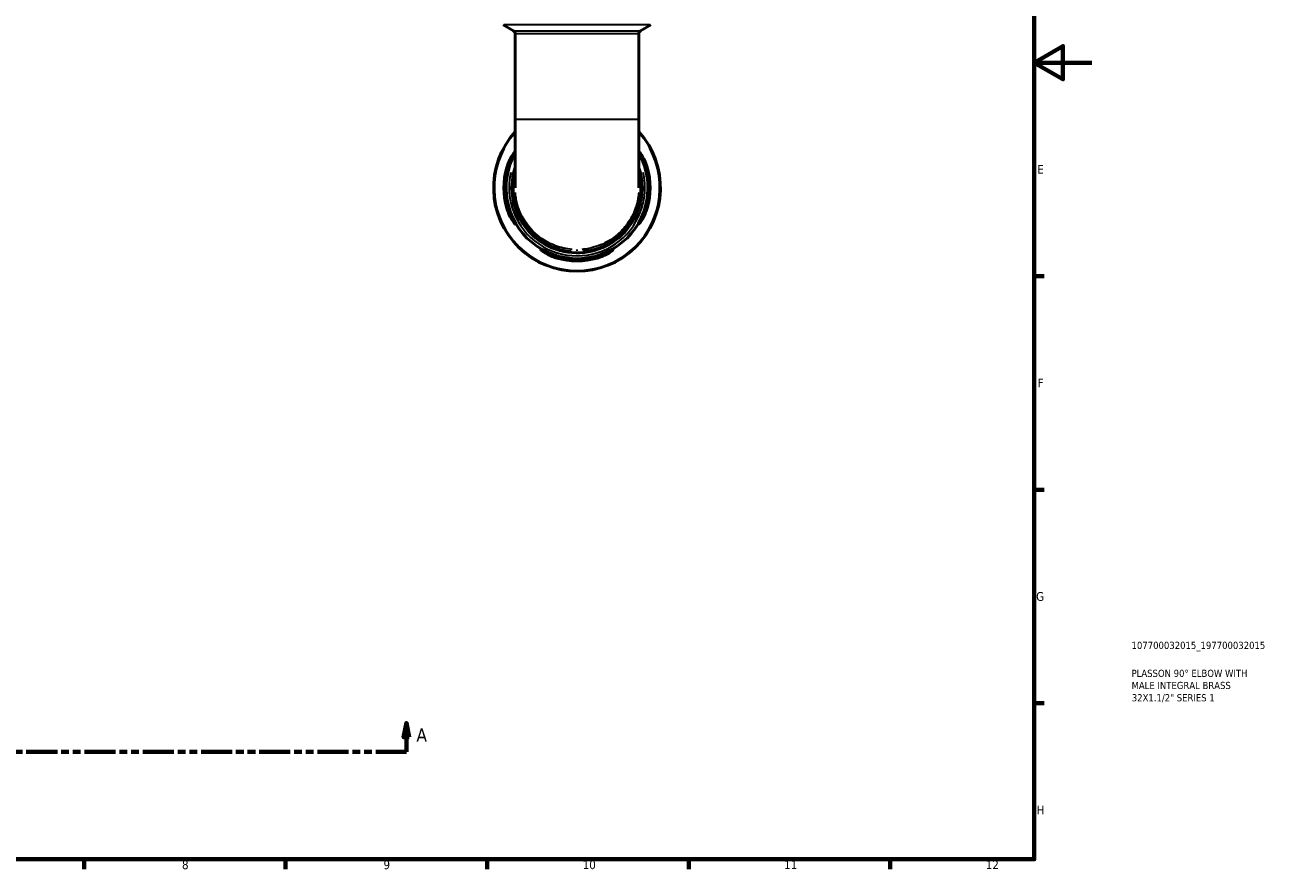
# Model space of a CAD drawing. Header units: millimetres. Extents: x 0 to 902, y -211 to 604.
# Tile 4 of 5: x 470 to 902, y 17 to 310. Entities that reach past the tile are written whole.
import ezdxf

# ---------------------------------------------------------------- set-up
doc = ezdxf.new("R2010")
doc.units = ezdxf.units.MM
doc.linetypes.add('DOUBLE_DASH_CHAIN', pattern=[1.2403, 0.6614, -0.0827, 0.1654, -0.0827, 0.1654, -0.0827])
for name, color, linetype, lineweight in [('Border (ANSI)', 7, 'Continuous', 70), ('Section Line (ANSI)', 7, 'DOUBLE_DASH_CHAIN', 70), ('Title (ISO)', 7, 'Continuous', 50), ('Visible (ANSI)', 7, 'Continuous', 50), ('Visible Narrow (ANSI)', 7, 'Continuous', 35)]:
    doc.layers.add(name, color=color, linetype=linetype, lineweight=lineweight)
doc.styles.add('Label Text (ANSI)', font='tahoma.ttf')
doc.styles.add('Note Text (ANSI)', font='tahoma.ttf')
doc.styles.add('Note Text (ISO)', font='tahoma.ttf')

# ---------------------------------------------------------------- blocks, each defined once
blk = doc.blocks.new('Borders Default Border')
at = {"layer": 'Border (ANSI)'}
for p, q in [((821, 222.75), (824.45, 222.75)), ((821, 148.5), (824.45, 148.5)), ((821, 74.25), (824.45, 74.25)), ((490.58, 20), (490.58, 16.55)), ((560.67, 20), (560.67, 16.55)), ((630.75, 20), (630.75, 16.55)), ((700.83, 20), (700.83, 16.55)), ((770.92, 20), (770.92, 16.55))]:
    blk.add_line(p, q, dxfattribs=at)
at = {"layer": 'Border (ANSI)', "flags": 128}
for points in [[(20, 20), (20, 574), (821, 574), (821, 20), (20, 20)], [(841, 297), (821, 297), (831, 302.77), (831, 291.23), (821, 297)]]:
    blk.add_lwpolyline(points, dxfattribs=at)
at = {"layer": 'Border (ANSI)', "attachment_point": 7, "style": 'Note Text (ANSI)'}
for s, insert, char_height in [('E', (822.05, 258.35), 3.05), ('F', (822.14, 184.1), 3.05), ('G', (821.66, 109.79), 3.05), ('H', (821.81, 35.6), 3.05), ('8', (524.63, 16.48), 3.05), ('9', (594.7, 16.49), 3.05), ('10', (663.96, 16.49), 3.048), ('11', (734.04, 16.55), 3.048), ('12', (804.13, 16.55), 3.048)]:
    blk.add_mtext(s, dxfattribs=dict(at, insert=insert, char_height=char_height))
blk = doc.blocks.new('Title Blocks ISO')
at = {"layer": 'Title (ISO)', "color": 232, "true_color": 0xca0064, "style": 'Note Text (ISO)'}
for tag, p in [('PART_NUMBER_001', (33.84, 73.13)), ('DESCRIPTION_001', (33.84, 63.4)), ('DESCRIPTION_002', (33.84, 59.19)), ('DESCRIPTION_003', (33.93, 54.91))]:
    blk.add_attdef(tag, p, '', height=2.5, dxfattribs=at)
blk = doc.blocks.new('2dTransSection0')
at = {"layer": 'Section Line (ANSI)', "linetype": 'Continuous'}
for p, q in [((308.44, 67.4), (307.44, 62.4)), ((308.44, 62.4), (308.44, 67.4)), ((309.44, 62.4), (308.44, 67.4)), ((602.67, 67.4), (601.67, 62.4)), ((602.67, 62.4), (602.67, 67.4)), ((603.67, 62.4), (602.67, 67.4)), ((307.44, 62.4), (309.44, 62.4)), ((308.44, 57.4), (308.44, 62.4)), ((601.67, 62.4), (603.67, 62.4)), ((602.67, 57.4), (602.67, 62.4)), ((308.44, 57.4), (319.1, 57.4)), ((592.01, 57.4), (602.67, 57.4))]:
    blk.add_line(p, q, dxfattribs=at)
at = {"layer": 'Section Line (ANSI)', "linetype": 'DOUBLE_DASH_CHAIN', "ltscale": 16.330755}
blk.add_line((308.44, 57.4), (602.67, 57.4), dxfattribs=at)
at = {"layer": 'Section Line (ANSI)', "linetype": 'Continuous', "flags": 128}
for points in [[(309.44, 62.4), (308.44, 67.4), (307.44, 62.4), (309.44, 62.4)], [(603.67, 62.4), (602.67, 67.4), (601.67, 62.4), (603.67, 62.4)]]:
    blk.add_lwpolyline(points, dxfattribs=at)
at = {"layer": 'Section Line (ANSI)'}
for points in [[(309.44, 62.4), (308.44, 67.4), (307.44, 62.4), (309.44, 62.4)], [(603.67, 62.4), (602.67, 67.4), (601.67, 62.4), (603.67, 62.4)]]:
    blk.add_solid(points, dxfattribs=at)
at = {"layer": 'Section Line (ANSI)', "char_height": 4.57, "attachment_point": 7, "style": 'Label Text (ANSI)'}
for insert in [(301.08, 60.9), (606.14, 60.9)]:
    blk.add_mtext('A', dxfattribs=dict(at, insert=insert))

msp = doc.modelspace()

# ---------------------------------------------------------------- linework, layer by layer
at = {"layer": 'Visible (ANSI)'}
for p, q in [((639.908, 308.066), (636.288, 310.156)), ((640.488, 307.062), (640.488, 277.366)), ((683.511, 307.062), (683.511, 277.366)), ((684.091, 308.066), (687.711, 310.156)), ((640.488, 277.366), (640.488, 253.527)), ((683.511, 253.527), (683.511, 277.366))]:
    msp.add_line(p, q, dxfattribs=at)
for centre, radius, start, end in [((639.328, 307.062), 1.16, 0, 60), ((684.671, 307.062), 1.16, 120, 180), ((661.999, 253.491), 29, 137.88247, 42.11753), ((661.999, 253.491), 24.65, 150.77057, 29.22943), ((661.999, 253.491), 25.42, 163.92172, 196.07828), ((661.999, 253.491), 24.653, 163.40712, 196.59288), ((661.999, 253.491), 24.653, 343.40712, 16.59288), ((661.999, 253.491), 25.42, 343.92172, 16.07828), ((661.999, 253.491), 24.653, 253.40712, 286.59288), ((661.999, 253.491), 25.42, 253.92172, 286.07828)]:
    msp.add_arc(centre, radius, start, end, dxfattribs=at)
for points, knots in [([(637.574, 260.531), (637.642, 260.766), (637.715, 261), (638.001, 261.85), (638.241, 262.441), (638.818, 263.671), (639.163, 264.281), (639.782, 265.244), (640.059, 265.613), (640.355, 265.951), (640.43, 266.028), (640.488, 266.075)], [-1.97684595, -1.97684595, -1.97684595, -1.97684595, -1.90316413, -1.90316413, -1.70592395, -1.70592395, -1.45764775, -1.45764775, -1.22455826, -1.22455826, -1.12137761, -1.12137761, -1.12137761, -1.12137761]), ([(640.488, 265.721), (640.421, 265.568), (640.33, 265.377), (640.021, 264.733), (639.765, 264.203), (639.223, 262.961), (638.936, 262.241), (638.57, 261.169), (638.468, 260.851), (638.373, 260.531)], [-0.82266385, -0.82266385, -0.82266385, -0.82266385, -0.69817461, -0.69817461, -0.46726084, -0.46726084, -0.22356252, -0.22356252, -0.12305781, -0.12305781, -0.12305781, -0.12305781]), ([(683.511, 266.075), (683.532, 266.057), (683.557, 266.035), (683.729, 265.867), (683.942, 265.609), (684.496, 264.831), (684.85, 264.265), (685.512, 262.997), (685.822, 262.307), (686.211, 261.23), (686.323, 260.882), (686.425, 260.531)], [-0.95859392, -0.95859392, -0.95859392, -0.95859392, -0.91940528, -0.91940528, -0.71024334, -0.71024334, -0.45233471, -0.45233471, -0.21375265, -0.21375265, -0.10363871, -0.10363871, -0.10363871, -0.10363871]), ([(685.625, 260.531), (685.562, 260.742), (685.497, 260.952), (685.217, 261.808), (684.984, 262.432), (684.487, 263.642), (684.223, 264.216), (683.792, 265.122), (683.62, 265.473), (683.511, 265.721)], [-1.9564638, -1.9564638, -1.9564638, -1.9564638, -1.89033897, -1.89033897, -1.68500606, -1.68500606, -1.45892444, -1.45892444, -1.2573294, -1.2573294, -1.2573294, -1.2573294]), ([(640.488, 260.486), (640.421, 260.282), (640.358, 260.076), (639.301, 256.481), (639.114, 252.858), (640.469, 245.516), (642.214, 241.843), (647.061, 236.138), (650.009, 233.985), (656.827, 231.139), (660.746, 230.583), (668.061, 231.415), (671.467, 232.648), (677.46, 236.583), (680.009, 239.329), (683.527, 245.667), (684.507, 249.243), (684.684, 255.431), (684.307, 258.027), (683.509, 260.486)], [-6.5975635, -6.5975635, -6.5975635, -6.5975635, -6.569067, -6.569067, -6.1006135, -6.1006135, -5.5788907, -5.5788907, -5.1077679, -5.1077679, -4.5990781, -4.5990781, -4.1313609, -4.1313609, -3.6483144, -3.6483144, -3.1700764, -3.1700764, -2.8272274, -2.8272274, -2.8272274, -2.8272274]), ([(638.373, 246.451), (638.436, 246.241), (638.502, 246.031), (638.781, 245.175), (639.014, 244.55), (639.512, 243.34), (639.776, 242.767), (640.212, 241.849), (640.388, 241.491), (640.584, 241.042), (640.625, 240.916), (640.598, 240.825), (640.529, 240.861), (640.27, 241.116), (640.056, 241.374), (639.503, 242.151), (639.148, 242.717), (638.486, 243.985), (638.177, 244.676), (637.788, 245.753), (637.675, 246.101), (637.574, 246.451)], [-1.9564638, -1.9564638, -1.9564638, -1.9564638, -1.890339, -1.890339, -1.6850061, -1.6850061, -1.4589244, -1.4589244, -1.2518906, -1.2518906, -1.0857552, -1.0857552, -0.9194053, -0.9194053, -0.7102433, -0.7102433, -0.4523347, -0.4523347, -0.2137527, -0.2137527, -0.1036387, -0.1036387, -0.1036387, -0.1036387]), ([(686.425, 246.451), (686.357, 246.216), (686.284, 245.983), (685.998, 245.133), (685.757, 244.541), (685.18, 243.311), (684.835, 242.702), (684.217, 241.739), (683.939, 241.37), (683.58, 240.958), (683.469, 240.86), (683.37, 240.845), (683.374, 240.914), (683.488, 241.226), (683.613, 241.489), (683.978, 242.25), (684.233, 242.78), (684.775, 244.022), (685.063, 244.742), (685.428, 245.814), (685.53, 246.132), (685.625, 246.451)], [-1.976846, -1.976846, -1.976846, -1.976846, -1.9031641, -1.9031641, -1.705924, -1.705924, -1.4576478, -1.4576478, -1.2245583, -1.2245583, -1.0486206, -1.0486206, -0.8868322, -0.8868322, -0.6981746, -0.6981746, -0.4672608, -0.4672608, -0.2235625, -0.2235625, -0.1230578, -0.1230578, -0.1230578, -0.1230578]), ([(654.959, 229.066), (654.724, 229.134), (654.491, 229.207), (653.641, 229.493), (653.049, 229.733), (651.819, 230.31), (651.21, 230.655), (650.247, 231.274), (649.878, 231.551), (649.466, 231.911), (649.368, 232.022), (649.352, 232.12), (649.422, 232.116), (649.733, 232.002), (649.997, 231.877), (650.758, 231.513), (651.288, 231.257), (652.53, 230.715), (653.25, 230.428), (654.322, 230.062), (654.64, 229.961), (654.959, 229.865)], [-1.976846, -1.976846, -1.976846, -1.976846, -1.9031641, -1.9031641, -1.705924, -1.705924, -1.4576478, -1.4576478, -1.2245583, -1.2245583, -1.0486206, -1.0486206, -0.8868322, -0.8868322, -0.6981746, -0.6981746, -0.4672608, -0.4672608, -0.2235625, -0.2235625, -0.1230578, -0.1230578, -0.1230578, -0.1230578]), ([(669.039, 229.865), (669.25, 229.928), (669.46, 229.994), (670.316, 230.273), (670.94, 230.506), (672.15, 231.004), (672.724, 231.268), (673.642, 231.704), (673.999, 231.88), (674.449, 232.076), (674.575, 232.117), (674.666, 232.09), (674.629, 232.021), (674.375, 231.762), (674.117, 231.548), (673.339, 230.995), (672.773, 230.64), (671.505, 229.978), (670.815, 229.669), (669.737, 229.28), (669.39, 229.167), (669.039, 229.066)], [-1.9564638, -1.9564638, -1.9564638, -1.9564638, -1.890339, -1.890339, -1.6850061, -1.6850061, -1.4589244, -1.4589244, -1.2518906, -1.2518906, -1.0857552, -1.0857552, -0.9194053, -0.9194053, -0.7102433, -0.7102433, -0.4523347, -0.4523347, -0.2137527, -0.2137527, -0.1036387, -0.1036387, -0.1036387, -0.1036387])]:
    msp.add_open_spline(points, degree=3, knots=knots, dxfattribs=at)
at = {"layer": 'Visible Narrow (ANSI)'}
for p, q in [((687.394, 310.156), (636.604, 310.156)), ((640.18, 308.066), (683.819, 308.066)), ((683.246, 307.062), (640.753, 307.062)), ((640.753, 277.366), (683.246, 277.366)), ((637.614, 260.531), (638.333, 260.531)), ((685.665, 260.531), (686.385, 260.531)), ((638.333, 246.451), (637.614, 246.451)), ((686.385, 246.451), (685.665, 246.451)), ((654.959, 229.106), (654.959, 229.825)), ((669.039, 229.825), (669.039, 229.106))]:
    msp.add_line(p, q, dxfattribs=at)
for radius, start, end in [(28.742, 151.60864, 28.39136), (23.635, 166.97324, 13.02676)]:
    msp.add_arc((661.999, 253.491), radius, start, end, dxfattribs=at)
msp.add_ellipse((661.996, 230.839), major_axis=(0, 1.16), ratio=0.00001, start_param=5.3401419, end_param=6.2836681, dxfattribs=at)
for points, knots in [([(640.137, 256.474), (639.959, 255.158), (639.897, 253.827), (640.085, 249.658), (640.791, 246.777), (643.201, 241.602), (644.945, 239.213), (649.133, 235.35), (651.652, 233.805), (656.143, 232.138), (658.077, 231.702), (660.023, 231.525)], [10.3673137, 10.3673137, 10.3673137, 10.3673137, 10.7728125, 10.7728125, 11.6536417, 11.6536417, 12.5318671, 12.5318671, 13.4092247, 13.4092247, 14.0077181, 14.0077181, 14.0077181, 14.0077181]), ([(663.97, 231.523), (664.74, 231.592), (665.508, 231.702), (668.524, 232.297), (670.687, 233.088), (673.573, 234.688), (674.42, 235.236), (676.029, 236.441), (676.79, 237.097), (678.411, 238.697), (679.251, 239.684), (681.162, 242.38), (682.093, 244.169), (683.179, 247.198), (683.497, 248.383), (684.119, 251.833), (684.174, 254.118), (683.873, 256.412), (683.869, 256.444), (683.865, 256.475)], [14.4122206, 14.4122206, 14.4122206, 14.4122206, 14.6488181, 14.6488181, 15.3503995, 15.3503995, 15.6573679, 15.6573679, 15.964331, 15.964331, 16.3589705, 16.3589705, 16.972868, 16.972868, 17.3458465, 17.3458465, 18.0432628, 18.0432628, 18.0528597, 18.0528597, 18.0528597, 18.0528597]), ([(660.313, 232.066), (658.336, 232.223), (656.367, 232.655), (651.916, 234.307), (649.461, 235.813), (645.379, 239.577), (643.678, 241.905), (641.426, 246.738), (640.756, 249.292), (640.554, 251.846)], [-14.0329077, -14.0329077, -14.0329077, -14.0329077, -13.4092247, -13.4092247, -12.5318671, -12.5318671, -11.6536417, -11.6536417, -10.845916, -10.845916, -10.845916, -10.845916]), ([(683.445, 251.842), (683.388, 251.121), (683.295, 250.401), (682.953, 248.513), (682.643, 247.358), (681.583, 244.406), (680.675, 242.663), (678.812, 240.036), (677.993, 239.074), (676.414, 237.515), (675.672, 236.876), (674.104, 235.702), (673.278, 235.168), (670.466, 233.609), (668.358, 232.838), (665.339, 232.243), (664.51, 232.129), (663.679, 232.064)], [-17.5737112, -17.5737112, -17.5737112, -17.5737112, -17.3458465, -17.3458465, -16.972868, -16.972868, -16.3589705, -16.3589705, -15.964331, -15.964331, -15.6573679, -15.6573679, -15.3503995, -15.3503995, -14.6488181, -14.6488181, -14.3870022, -14.3870022, -14.3870022, -14.3870022])]:
    msp.add_open_spline(points, degree=3, knots=knots, dxfattribs=at)

# ---------------------------------------------------------------- block references
msp.add_blockref('Borders Default Border', (0, 0))
msp.add_blockref('Title Blocks ISO', (821, 20)).add_auto_attribs({'PART_NUMBER_001': '107700032015_197700032015', 'DESCRIPTION_001': 'PLASSON 90° ELBOW WITH', 'DESCRIPTION_002': 'MALE INTEGRAL BRASS', 'DESCRIPTION_003': '32X1.1/2" SERIES 1'})
at = {"layer": 'Section Line (ANSI)'}
msp.add_blockref('2dTransSection0', (0, 0), dxfattribs=at)

doc.saveas('drawing.dxf')
